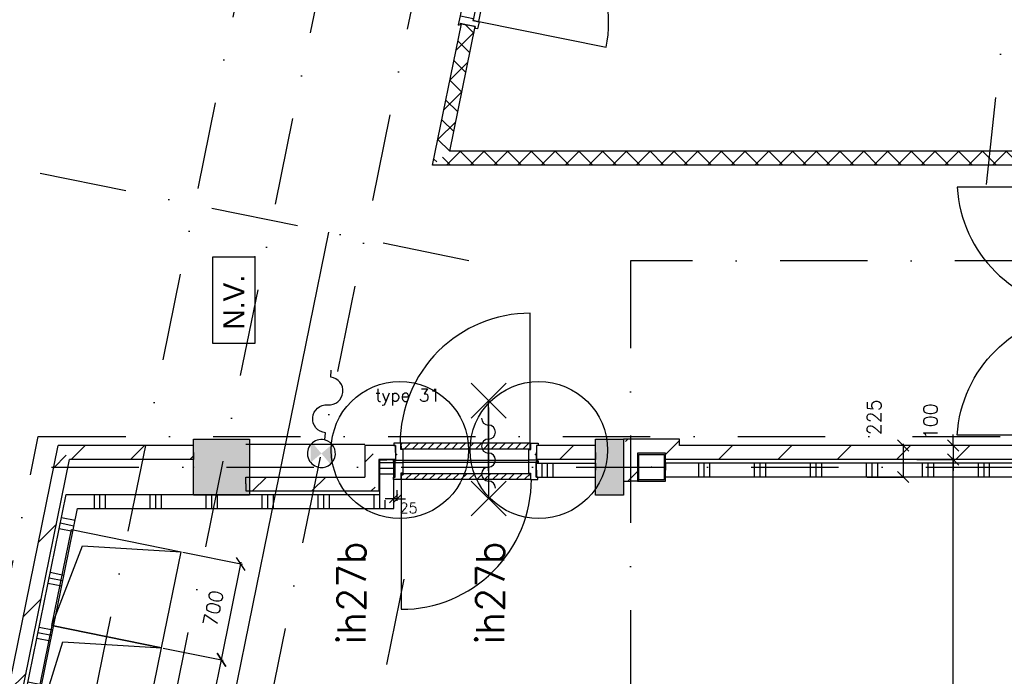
# Model space of a CAD drawing. Extents: x -33346 to 151546, y -8083 to 129543.
# Tile 22 of 68: x 25467 to 32505, y 36152 to 40847. Entities that reach past the tile are written whole.
import ezdxf
from ezdxf.enums import TextEntityAlignment as Align

# ---------------------------------------------------------------- set-up
doc = ezdxf.new("R2010")
doc.units = 0
doc.header["$LTSCALE"] = 50
doc.header["$MEASUREMENT"] = 0
doc.header["$PDSIZE"] = -1
for name, pattern in [('DASHDOT', [25, 12.5, -6.25, 0, -6.25]), ('DD1', [2.66667, 1.66667, -0.5, 0, -0.5]), ('XREF2$0$DASHDOT', [25, 12.5, -6.25, 0, -6.25])]:
    doc.linetypes.add(name, pattern=pattern)
doc.layers.get('0').update_dxf_attribs({"linetype": 'CONTINUOUS'})
doc.layers.get('DEFPOINTS').update_dxf_attribs({"linetype": 'CONTINUOUS'})
for name, color, linetype in [('00', 7, 'CONTINUOUS'), ('_BRANDCOMPART', 6, 'DASHDOT'), ('_DETAILNUMMERS', 4, 'CONTINUOUS'), ('_DETAILNUMMERSTEKST', 4, 'CONTINUOUS'), ('_INSTALLATIES', 4, 'CONTINUOUS'), ('A--01A1_ACEER', 1, 'CONTINUOUS'), ('A--A22--_F123-', 9, 'CONTINUOUS'), ('A--A28--_F-2--', 7, 'CONTINUOUS'), ('A--A28--_F12--', 7, 'CONTINUOUS'), ('A--A32--_F-2--', 9, 'CONTINUOUS'), ('A--A56--_F123-', 7, 'CONTINUOUS'), ('A--L$7A1-_STRAMIEN', 1, 'CONTINUOUS'), ('A--L21--', 3, 'CONTINUOUS'), ('A--L22--', 7, 'CONTINUOUS'), ('A--L22--_F-2--', 7, 'CONTINUOUS'), ('A--L22--_F-23-', 7, 'CONTINUOUS'), ('A--L28--', 7, 'CONTINUOUS'), ('A--L28--_F-2--', 7, 'CONTINUOUS'), ('A--L28--_F12--', 7, 'CONTINUOUS'), ('A--L32--', 7, 'CONTINUOUS'), ('A--L32--_F-23-', 2, 'CONTINUOUS'), ('A--L32--_F123-', 1, 'CONTINUOUS'), ('A--L32--_F123-DRAAIR', 7, 'CONTINUOUS'), ('A--L56--', 7, 'CONTINUOUS'), ('A--L56--_F123-', 7, 'CONTINUOUS'), ('A--L63--', 7, 'CONTINUOUS'), ('A--L63--_F123-', 7, 'CONTINUOUS'), ('A--L65--', 7, 'CONTINUOUS'), ('A--L65--_F-23-', 7, 'CONTINUOUS'), ('A--L65--_F123-', 7, 'CONTINUOUS'), ('A--M$1A-_F123-', 1, 'CONTINUOUS'), ('A--M1$A-_F123-', 1, 'CONTINUOUS'), ('A--T01A-70_TEKST', 5, 'CONTINUOUS'), ('A--T63--_F123-', 1, 'CONTINUOUS'), ('STRAMIEN', 1, 'DD1'), ('TEKST_KOZIJNMERK', 2, 'CONTINUOUS'), ('X--LR---_CP', 7, 'CONTINUOUS'), ('XREF2$0$A--L$7A-_STRAMIEN', 1, 'XREF2$0$DASHDOT'), ('XREF2$0$A--L$7AC3-_STRAMIE', 3, 'XREF2$0$DASHDOT'), ('XREF2$0$A--T$7A8-_STRAMIEN', 8, 'XREF2$0$DASHDOT')]:
    doc.layers.add(name, color=color, linetype=linetype)
doc.styles.add('ALFA-0_25', font='ROMANS')
doc.styles.add('B-01', font='SIMPLEX.SHX', dxfattribs={"width": 0.8, "height": 4.5})
doc.styles.add('HIEMSTRA', font='romans.shx')
doc.styles.get("Standard").update_dxf_attribs({"font": 'txt', "width": 0.9})
doc.dimstyles.get("Standard").update_dxf_attribs({"dimscale": 40, "dimtxt": 2.5, "dimasz": 2, "dimexe": 0.3, "dimexo": 0.3, "dimgap": 2, "dimtad": 1, "dimdec": 0, "dimzin": 0, "dimtxsty": 'HIEMSTRA', "dimblk1": 'OBLIQUE', "dimblk2": 'OBLIQUE', "dimsah": 1, "dimcen": -0.09, "dimdle": 0.3, "dimse1": 1, "dimclrd": 2, "dimclre": 2, "dimclrt": 3, "dimazin": 3, "dimtfac": 1, "dimtdec": 4, "dimtofl": 0, "dimtmove": 0, "dimatfit": 3, "dimtvp": 625, "dimtolj": 1, "dimtzin": 0})
doc.dimstyles.new('STANDARD$0', dxfattribs={"dimscale": 50, "dimtxt": 2.5, "dimasz": 2, "dimexe": 2, "dimexo": 0, "dimgap": 2, "dimtad": 1, "dimdec": 0, "dimzin": 0, "dimtxsty": 'ALFA-0_25', "dimblk1": 'OBLIQUE', "dimblk2": 'OBLIQUE', "dimsah": 1, "dimcen": -3, "dimdle": 2, "dimclrd": 1, "dimclre": 1, "dimclrt": 2, "dimazin": 3, "dimtfac": 0.666667, "dimtofl": 0, "dimtmove": 0, "dimatfit": 3, "dimtvp": 0.833333, "dimtolj": 1, "dimtzin": 0})
pattern_1 = [(270, (0, 0), (400, 2e-14), []), (270, (40, 2e-15), (400, 2e-14), []), (270, (80, 5e-15), (400, 2e-14), [])]

# ---------------------------------------------------------------- blocks, each defined once
blk = doc.blocks.new('DR_930TYPE4')
at = {"layer": 'A--L32--_F123-', "color": 1}
for p, q in [((67, 0), (1307, 0)), ((1038, -139), (1322, -139)), ((1057, -93.8), (1307, -93.8))]:
    blk.add_line(p, q, dxfattribs=at)
at = {"layer": 'A--L32--_F123-'}
for points in [[(0, -9), (0, 0), (67, 0), (67, -93.8), (52, -93.8), (52, -139), (0, -139), (0, -121), (12, -121), (12, -9), (0, -9)], [(969, 0), (1055, 0), (1057, 0), (1057, -93.8), (1057, -93.8), (1040, -93.8), (1040, -137), (1038, -139), (986, -139), (984, -137), (984, -93.8), (969, -93.8), (967, -93.8), (967, 0)], [(1374, -9), (1374, 0), (1307, 0), (1307, -93.8), (1322, -93.8), (1322, -139), (1374, -139), (1374, -121), (1362, -121), (1362, -9), (1374, -9)], [(54, -95.6), (54, -135.6), (980.1, -135.6), (977.1, -95.6), (54, -95.6)]]:
    blk.add_lwpolyline(points, close=True, dxfattribs=at)
blk.add_point((1374, 0), dxfattribs=at)
blk.add_point((1374, 0), dxfattribs=at)
at = {"layer": 'A--L32--_F123-DRAAIR', "color": 1}
blk.add_lwpolyline([(54, -135.6), (54, -1065.6, 0.414214), (973, -135.8)], format="xyb", dxfattribs=at)
at = {"layer": 'X--LR---_CP', "color": 1, "linetype": 'CONTINUOUS'}
blk.add_point((0, 0), dxfattribs=at)
at = {"layer": 'X--LR---_CP', "color": 1}
blk.add_point((982, 0), dxfattribs=at)
blk = doc.blocks.new('Q0340081')
at = {"layer": 'A--A32--_F-2--'}
h = blk.add_hatch(dxfattribs=at)
h.set_pattern_fill('ALFALINE', color=9, scale=40, style=0, pattern_type=2)
h.set_pattern_definition([(45, (0, 0), (-28.2843, 28.2843), [])])
h.paths.add_polyline_path([(2, -1.6), (2, -41.6), (928.1, -41.6), (925.1, -1.6)])
at = {"layer": 'A--L32--_F-23-', "color": 2, "linetype": 'CONTINUOUS'}
blk.add_lwpolyline([(2, -1.6), (2, -41.6), (928.1, -41.6), (925.1, -1.6), (2, -1.6)], close=True, dxfattribs=at)
at = {"layer": 'A--L32--_F123-', "color": 1}
blk.add_lwpolyline([(2, -41.6), (2, -971.6, 0.414214), (932, -41.6)], format="xyb", dxfattribs=at)
blk = doc.blocks.new('DR_930')
at = {"layer": 'A--L32--_F-23-'}
for points in [[(0, -9), (0, 0), (67, 0), (67, -93.75), (52, -93.75), (52, -139), (0, -139), (0, -121), (12, -121), (12, -9), (0, -9)], [(1032, -9), (1032, 0), (965, 0), (965, -93.75), (980, -93.75), (980, -139), (1032, -139), (1032, -121), (1020, -121), (1020, -9), (1032, -9)]]:
    blk.add_lwpolyline(points, close=True, dxfattribs=at)
at = {"layer": 'A--L32--_F123-', "color": 1}
blk.add_line((67, 0), (965, 0), dxfattribs=at)
at = {"layer": 'X--LR---_CP', "linetype": 'CONTINUOUS'}
blk.add_point((0, 0), dxfattribs=at)
blk.add_point((0, 0), dxfattribs=at)
at = {"layer": 'X--LR---_CP', "color": 1, "linetype": 'CONTINUOUS'}
blk.add_point((1032, 0), dxfattribs=at)
blk.add_point((1032, 0), dxfattribs=at)
blk.add_point((1032, 0), dxfattribs=at)
at = {"layer": 'A--L32--', "linetype": 'CONTINUOUS'}
blk.add_blockref('Q0340081', (54, -95.57), dxfattribs=at)
blk = doc.blocks.new('*U886')
at = {"layer": 'A--A22--_F123-', "linetype": 'CONTINUOUS'}
h = blk.add_hatch(dxfattribs=at)
h.set_pattern_fill('ALFAKRS', color=256, scale=120, style=0)
h.set_pattern_definition([(45, (-33157.31, -39856.32), (-84.8528, 84.8528), []), (135, (-33157.31, -39856.32), (-84.8528, -84.8528), [])])
h.paths.add_polyline_path([(0, 0), (40.7, -50), (-4738.7, -50), (-4677.5, 0), (-4616.3, 50), (-40.7, 50)])
at = {"layer": 'A--L22--_F-2--', "color": 2, "linetype": 'CONTINUOUS'}
for points in [[(-40.7, 50), (-40.7, 50), (-4616.3, 50), (-4616.3, 50)], [(40.7, -50), (40.7, -50), (-4738.7, -50), (-4738.7, -50)]]:
    blk.add_lwpolyline(points, dxfattribs=at)
blk = doc.blocks.new('*U881')
at = {"layer": 'A--A22--_F123-', "linetype": 'CONTINUOUS'}
h = blk.add_hatch(dxfattribs=at)
h.set_pattern_fill('ALFALINE', color=256, scale=300, style=0)
h.set_pattern_definition([(45, (-29582.88, -37751.86), (-212.132, 212.132), [])])
h.paths.add_polyline_path([(0, 0), (0, -50), (-422.7, -50), (-422.7, 0), (-422.7, 50), (0, 50)])
at = {"layer": 'A--L22--_F-2--', "color": 3, "linetype": 'CONTINUOUS'}
for points in [[(0, 0), (0, 50), (-422.7, 50), (-422.7, 0)], [(0, 0), (0, -50), (-422.7, -50), (-422.7, 0)]]:
    blk.add_lwpolyline(points, dxfattribs=at)
blk = doc.blocks.new('*U880')
at = {"layer": 'A--A22--_F123-', "linetype": 'CONTINUOUS'}
h = blk.add_hatch(dxfattribs=at)
h.set_pattern_fill('ALFALINE', color=256, scale=300, style=0)
h.set_pattern_definition([(45, (-33112.86, -37751.86), (-212.132, 212.132), [])])
h.paths.add_polyline_path([(0, 0), (0, -50), (-3030, -50), (-2980, 0), (-2930, 50), (-50, 50)])
at = {"layer": 'A--L22--_F-2--', "color": 3, "linetype": 'CONTINUOUS'}
for points in [[(-50, 50), (-50, 50), (-2930, 50), (-2930, 50)], [(0, -50), (0, -50), (-3030, -50), (-3030, -50)]]:
    blk.add_lwpolyline(points, dxfattribs=at)
blk = doc.blocks.new('*U858')
at = {"layer": 'A--A22--_F123-', "linetype": 'CONTINUOUS'}
h = blk.add_hatch(dxfattribs=at)
h.set_pattern_fill('ALFALINE', color=256, scale=300, style=0)
h.set_pattern_definition([(45, (-24334.9, -30644.65), (-212.132, 212.132), [])])
h.paths.add_polyline_path([(0, 0), (-49, 10), (1406.9, 7157.2), (1447.8, 7107.2), (1488.6, 7057.2), (49, -10)])
at = {"layer": 'A--L22--_F-2--', "color": 3, "linetype": 'CONTINUOUS'}
for points in [[(0, 0), (-49, 10), (1406.9, 7157.2), (1406.9, 7157.2)], [(0, 0), (49, -10), (1488.6, 7057.2), (1488.6, 7057.2)]]:
    blk.add_lwpolyline(points, dxfattribs=at)
blk = doc.blocks.new('Q060058-')
at = {"layer": 'A--L63--_F123-', "color": 1, "linetype": 'CONTINUOUS'}
blk.add_lwpolyline([(0, 0), (0, 300), (620, 300), (620, 0)], close=True, dxfattribs=at)
at = {"layer": 'X--LR---_CP'}
blk.add_point((620, 0), dxfattribs=at)
blk.add_point((620, 0), dxfattribs=at)
blk.add_point((620, 0), dxfattribs=at)
at = {"layer": 'A--T63--_F123-'}
blk.add_text('N.V.', height=150, dxfattribs=at).set_placement((100, 75))
blk = doc.blocks.new('_OBLIQUE')
at = {"color": 0, "linetype": 'BYBLOCK'}
blk.add_line((-0.5, -0.5), (0.5, 0.5), dxfattribs=at)
blk = doc.blocks.new('*D55')
at = {"color": 2, "linetype": 'BYBLOCK'}
for p, q in [((26632.6, 37039.7), (27059.8, 36952.7)), ((26906, 36257.4), (27050.5, 36966.8))]:
    blk.add_line(p, q, dxfattribs=at)
at = {"layer": 'DEFPOINTS', "color": 0, "linetype": 'BYBLOCK'}
for p in [(26620.9, 37042.1, -0.2), (27048.1, 36955.1), (26481.2, 36356.2, -0.2)]:
    blk.add_point(p, dxfattribs=at)
at = {"color": 2, "linetype": 'BYBLOCK', "xscale": 80, "yscale": 80, "zscale": 80}
for p, rotation in [((27048.1, 36955.1), 78.48629022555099), ((26908.3, 36269.2), 258.486290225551)]:
    blk.add_blockref('_OBLIQUE', p, dxfattribs=dict(at, rotation=rotation))
at = {"color": 3, "linetype": 'BYBLOCK', "insert": (26850.8, 36638.1), "char_height": 100, "attachment_point": 5, "rotation": 78.48629, "style": 'HIEMSTRA'}
blk.add_mtext('\\A1;700', dxfattribs=at)
blk = doc.blocks.new('*D56')
at = {"color": 2, "linetype": 'BYBLOCK'}
for p, q in [((26492.9, 36353.8), (26920.1, 36266.8)), ((26686.4, 35179.5), (26910.7, 36280.9))]:
    blk.add_line(p, q, dxfattribs=at)
at = {"layer": 'DEFPOINTS', "color": 0, "linetype": 'BYBLOCK'}
for p in [(26481.2, 36356.2, -0.2), (26908.3, 36269.2), (26261.6, 35278.3)]:
    blk.add_point(p, dxfattribs=at)
at = {"color": 2, "linetype": 'BYBLOCK', "xscale": 80, "yscale": 80, "zscale": 80}
for p, rotation in [((26908.3, 36269.2), 78.4862902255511), ((26688.8, 35191.3), 258.486290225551)]:
    blk.add_blockref('_OBLIQUE', p, dxfattribs=dict(at, rotation=rotation))
at = {"color": 3, "linetype": 'BYBLOCK', "insert": (26671.2, 35756.2), "char_height": 100, "attachment_point": 5, "rotation": 78.48629, "style": 'HIEMSTRA'}
blk.add_mtext('\\A1;1100', dxfattribs=at)
blk = doc.blocks.new('*U823')
at = {"layer": 'A--A22--_F123-', "linetype": 'CONTINUOUS'}
h = blk.add_hatch(dxfattribs=at)
h.set_pattern_fill('ALFAKRS', color=256, scale=120, style=0)
h.set_pattern_definition([(45, (-28479.84, -39856.32), (-84.8528, 84.8528), []), (135, (-28479.84, -39856.32), (-84.8528, -84.8528), [])])
h.paths.add_polyline_path([(0, 0), (-61.2, -50), (144.7, 961), (193.7, 951), (242.7, 941), (61.2, 50)])
at = {"layer": 'A--L22--_F-2--', "color": 2, "linetype": 'CONTINUOUS'}
for points in [[(-61.2, -50), (-61.2, -50), (144.7, 961), (193.7, 951)], [(61.2, 50), (61.2, 50), (242.7, 941), (193.7, 951)]]:
    blk.add_lwpolyline(points, dxfattribs=at)
blk = doc.blocks.new('S060204-')
at = {"layer": 'A--L65--_F-23-', "color": 255}
blk.add_circle((0, 0), 0.0123, dxfattribs=at)
at = {"layer": 'A--L65--_F123-', "color": 1, "linetype": 'CONTINUOUS'}
for points in [[(-1.25, 6.25), (1.25, 3.75)], [(1.25, 6.25), (-1.25, 3.75)], [(0, 0), (0, 5)]]:
    blk.add_lwpolyline(points, dxfattribs=at)
blk = doc.blocks.new('S060205A')
at = {"layer": 'A--L65--_F-23-', "color": 255}
blk.add_circle((0, -0.0123), 0.0123, dxfattribs=at)
at = {"layer": 'A--L65--_F123-', "color": 1, "linetype": 'CONTINUOUS'}
for points in [[(-0.5, 5.7377, 0.41), (0, 5.2377)], [(0, 4.2377, 1), (0, 5.2377)], [(0, 4.2377, 1), (0, 3.2377)], [(0, 2.2377, 1), (0, 3.2377)], [(0, 2.2377, 1), (0, 1.2377)], [(0.5, 0.7377, 0.41), (0, 1.2377)]]:
    blk.add_lwpolyline(points, format="xyb", dxfattribs=at)
blk.add_lwpolyline([(0, -0.0123), (0, 6.2377)], dxfattribs=at)
at = {"layer": 'A--L65--', "xscale": -1}
blk.add_blockref('S060204-', (0, 1.4877), dxfattribs=at)
blk.add_blockref('S060204-', (0, 1.4877), dxfattribs=at)
at = {"layer": 'A--L65--', "rotation": 180}
blk.add_blockref('S060204-', (0, 4.4877), dxfattribs=at)
blk.add_blockref('S060204-', (0, 4.4877), dxfattribs=at)
blk = doc.blocks.new('S050122-')
at = {"layer": 'A--A56--_F123-', "color": 2}
for points in [[(0.59, 1.09), (3.18, 1.29), (2, -0.33), (3.41, 1.09)], [(1.09, -2.11), (0.59, -1.74), (3.41, -1.74), (2, -0.33)]]:
    blk.add_solid(points, dxfattribs=at)
at = {"layer": 'A--L56--_F123-', "color": 1, "linetype": 'CONTINUOUS'}
blk.add_lwpolyline([(0, -0.33, 1), (4, -0.33, 1)], format="xyb", close=True, dxfattribs=at)
blk.add_lwpolyline([(4, -0.66), (5, -0.66, -1), (9, -0.66, 0.98), (13, -0.74), (14, -0.74)], format="xyb", dxfattribs=at)
blk = doc.blocks.new('Q020593-')
at = {"layer": 'A--A28--_F-2--', "color": 3, "linetype": 'CONTINUOUS'}
for points in [[(-90, 90.1), (-100, -99.9), (-100, 100.1)], [(-90, 90.1), (-100, 100.1), (100, 100.1)], [(-90, 90.1), (-90, -89.9), (-100, -99.9)], [(100, 100.1), (90, 90.1), (-90, 90.1)], [(100, 100.1), (100, -99.9), (90, 90.1)], [(100, -99.9), (90, -89.9), (90, 90.1)], [(100, -99.9), (-100, -99.9), (-90, -89.9)], [(100, -99.9), (-90, -89.9), (90, -89.9)]]:
    blk.add_solid(points, dxfattribs=at)
at = {"layer": 'A--L28--_F-2--', "color": 3, "linetype": 'CONTINUOUS'}
blk.add_lwpolyline([(-100, -99.9), (-90, -89.9), (-90, 90.1), (90, 90.1), (90, -89.9), (-90, -89.9), (-100, -99.9), (100, -99.9), (100, 100.1), (-100, 100.1)], close=True, dxfattribs=at)
at = {"layer": 'X--LR---_CP', "color": 4, "linetype": 'CONTINUOUS'}
for p in [(-100, 0.1), (0, 0), (100, 0.1)]:
    blk.add_point(p, dxfattribs=at)
blk = doc.blocks.new('*D90')
at = {"color": 2, "linetype": 'BYBLOCK'}
for p, q in [((32139.1, 37801.9), (32139.1, 37881.9)), ((32139.1, 37801.9), (32139.1, 37701.9)), ((31880.6, 37701.9), (32151.1, 37701.9)), ((32139.1, 37701.9), (32139.1, 37621.9))]:
    blk.add_line(p, q, dxfattribs=at)
at = {"layer": 'DEFPOINTS', "color": 0, "linetype": 'BYBLOCK'}
for p in [(31868.6, 37801.9), (31868.6, 37701.9), (32139.1, 37701.9)]:
    blk.add_point(p, dxfattribs=at)
at = {"color": 2, "linetype": 'BYBLOCK', "xscale": 80, "yscale": 80, "zscale": 80}
for p, rotation in [((32139.1, 37801.9), 270), ((32139.1, 37701.9), 90)]:
    blk.add_blockref('_OBLIQUE', p, dxfattribs=dict(at, rotation=rotation))
at = {"color": 3, "linetype": 'BYBLOCK', "insert": (31976.6, 37974.9), "char_height": 100, "attachment_point": 5, "rotation": 90, "style": 'HIEMSTRA'}
blk.add_mtext('\\A1;100', dxfattribs=at)
blk = doc.blocks.new('*D107')
at = {"color": 2, "linetype": 'BYBLOCK'}
for p, q in [((32210.8, 37701.9), (32127.1, 37701.9)), ((32139.1, 32434.9), (32139.1, 37713.9))]:
    blk.add_line(p, q, dxfattribs=at)
at = {"layer": 'DEFPOINTS', "color": 0, "linetype": 'BYBLOCK'}
for p in [(32139.1, 37701.9), (32222.8, 37701.9), (32222.8, 32446.9)]:
    blk.add_point(p, dxfattribs=at)
at = {"color": 2, "linetype": 'BYBLOCK', "xscale": 80, "yscale": 80, "zscale": 80}
for p, rotation in [((32139.1, 37701.9), 90), ((32139.1, 32446.9), 270)]:
    blk.add_blockref('_OBLIQUE', p, dxfattribs=dict(at, rotation=rotation))
at = {"color": 3, "linetype": 'BYBLOCK', "insert": (32009.1, 35074.4), "char_height": 100, "attachment_point": 5, "rotation": 90, "style": 'HIEMSTRA'}
blk.add_mtext('\\A1;5255', dxfattribs=at)
blk = doc.blocks.new('*U809')
at = {"layer": 'A--A22--_F123-', "linetype": 'CONTINUOUS'}
h = blk.add_hatch(dxfattribs=at)
h.set_pattern_fill('ALFALINE', color=256, scale=300, style=0)
h.set_pattern_definition([(45, (-27984.17, -37751.86), (-212.132, 212.132), [])])
h.paths.add_polyline_path([(0, 0), (-50, 50), (-50, -175), (0, -225), (50, -275), (50, -50)])
at = {"layer": 'A--L22--_F-2--', "color": 3, "linetype": 'CONTINUOUS'}
for points in [[(-50, 50), (-50, 50), (-50, -175), (-50, -175)], [(50, -50), (50, -50), (50, -275), (50, -275)]]:
    blk.add_lwpolyline(points, dxfattribs=at)
blk = doc.blocks.new('*U808')
at = {"layer": 'A--A22--_F123-', "linetype": 'CONTINUOUS'}
h = blk.add_hatch(dxfattribs=at)
h.set_pattern_fill('ALFALINE', color=256, scale=300, style=0)
h.set_pattern_definition([(45, (-27084.17, -37526.86), (-212.132, 212.132), [])])
h.paths.add_polyline_path([(0, 0), (0, 50), (850, 50), (900, 0), (950, -50), (0, -50)])
at = {"layer": 'A--L22--_F-2--', "color": 3, "linetype": 'CONTINUOUS'}
for points in [[(0, 0), (0, 50), (850, 50), (850, 50)], [(0, 0), (0, -50), (950, -50), (950, -50)]]:
    blk.add_lwpolyline(points, dxfattribs=at)
blk = doc.blocks.new('*U807')
at = {"layer": 'A--A22--_F123-', "linetype": 'CONTINUOUS'}
h = blk.add_hatch(dxfattribs=at)
h.set_pattern_fill('ALFALINE', color=256, scale=300, style=0)
h.set_pattern_definition([(45, (-26709.7, -37751.86), (-212.132, 212.132), [])])
h.paths.add_polyline_path([(0, 0), (0, -50), (-886.2, -50), (-927, 0), (-967.9, 50), (0, 50)])
at = {"layer": 'A--L22--_F-2--', "color": 3, "linetype": 'CONTINUOUS'}
for points in [[(0, 0), (0, 50), (-967.9, 50), (-967.9, 50)], [(0, 0), (0, -50), (-886.2, -50), (-886.2, -50)]]:
    blk.add_lwpolyline(points, dxfattribs=at)
blk = doc.blocks.new('*U803')
at = {"layer": 'A--A22--_F123-', "linetype": 'CONTINUOUS'}
h = blk.add_hatch(dxfattribs=at)
h.set_pattern_fill('ALFAPLST', color=256, scale=400, angle=90, style=0)
h.set_pattern_definition([(90, (0, 0), (-400, 2e-14), []), (90, (-40, 2e-15), (-400, 2e-14), []), (90, (-80, 5e-15), (-400, 2e-14), [])])
h.paths.add_polyline_path([(0, 0), (0, -50), (-5124.2, -50), (-5124.2, 0), (-5124.2, 50), (0, 50)])
at = {"layer": 'A--L22--_F-23-', "color": 3, "linetype": 'CONTINUOUS'}
for points in [[(0, 0), (0, 50), (-5124.2, 50), (-5124.2, 0)], [(0, 0), (0, -50), (-5124.2, -50), (-5124.2, 0)]]:
    blk.add_lwpolyline(points, dxfattribs=at)
blk = doc.blocks.new('*U802')
at = {"layer": 'A--A22--_F123-', "linetype": 'CONTINUOUS'}
h = blk.add_hatch(dxfattribs=at)
h.set_pattern_fill('ALFAPLST', color=256, scale=400, angle=-90, style=0)
h.set_pattern_definition(pattern_1)
h.paths.add_polyline_path([(0, 0), (0, 50), (422.7, 50), (422.7, 0), (422.7, -50), (0, -50)])
at = {"layer": 'A--L22--_F-23-', "color": 3, "linetype": 'CONTINUOUS'}
for points in [[(0, 0), (0, 50), (422.7, 50), (422.7, 0)], [(0, 0), (0, -50), (422.7, -50), (422.7, 0)]]:
    blk.add_lwpolyline(points, dxfattribs=at)
blk = doc.blocks.new('*U799')
at = {"layer": 'A--A22--_F123-', "linetype": 'CONTINUOUS'}
h = blk.add_hatch(dxfattribs=at)
h.set_pattern_fill('ALFAPLST', color=256, scale=400, angle=-90, style=0)
h.set_pattern_definition(pattern_1)
h.paths.add_polyline_path([(0, 0), (-40.8, 50), (2201.3, 50), (2251.3, 0), (2301.3, -50), (40.8, -50)])
at = {"layer": 'A--L22--_F-23-', "color": 3, "linetype": 'CONTINUOUS'}
for points in [[(-40.8, 50), (-40.8, 50), (2201.3, 50), (2201.3, 50)], [(40.8, -50), (40.8, -50), (2301.3, -50), (2301.3, -50)]]:
    blk.add_lwpolyline(points, dxfattribs=at)
blk = doc.blocks.new('*U798')
at = {"layer": 'A--A22--_F123-', "linetype": 'CONTINUOUS'}
h = blk.add_hatch(dxfattribs=at)
h.set_pattern_fill('ALFAPLST', color=256, scale=400, style=0)
h.set_pattern_definition([(0, (0, 0), (0, 400), []), (0, (0, 40), (0, 400), []), (0, (0, 80), (0, 400), [])])
h.paths.add_polyline_path([(0, 0), (50, -50), (50, 298), (0, 298), (-50, 298), (-50, 50)])
at = {"layer": 'A--L22--_F-23-', "color": 3, "linetype": 'CONTINUOUS'}
for points in [[(-50, 50), (-50, 50), (-50, 298), (0, 298)], [(50, -50), (50, -50), (50, 298), (0, 298)]]:
    blk.add_lwpolyline(points, dxfattribs=at)
blk = doc.blocks.new('*U797')
at = {"layer": 'A--A22--_F123-', "linetype": 'CONTINUOUS'}
h = blk.add_hatch(dxfattribs=at)
h.set_pattern_fill('ALFALINE', color=256, scale=300, style=0)
h.set_pattern_definition([(45, (-28152.2, -37751.86), (-212.132, 212.132), [])])
h.paths.add_polyline_path([(0, 0), (0, -50), (-118, -50), (-168, 0), (-218, 50), (0, 50)])
at = {"layer": 'A--L22--_F-2--', "color": 3, "linetype": 'CONTINUOUS'}
for points in [[(0, 0), (0, 50), (-218, 50), (-218, 50)], [(0, 0), (0, -50), (-118, -50), (-118, -50)]]:
    blk.add_lwpolyline(points, dxfattribs=at)
blk = doc.blocks.new('*U796')
at = {"layer": 'A--A22--_F123-', "linetype": 'CONTINUOUS'}
h = blk.add_hatch(dxfattribs=at)
h.set_pattern_fill('ALFAPLST', color=256, scale=400, angle=-11.51369, style=0)
h.set_pattern_definition([(348.486, (0, 0), (79.84, 391.95), []), (348.486, (8, 39.2), (79.84, 391.95), []), (348.486, (15.97, 78.4), (79.84, 391.95), [])])
h.paths.add_polyline_path([(0, 0), (-49, 10), (1340.7, 6832.2), (1381.5, 6782.2), (1422.4, 6732.2), (49, -10)])
at = {"layer": 'A--L22--_F-23-', "color": 3, "linetype": 'CONTINUOUS'}
for points in [[(0, 0), (-49, 10), (1340.7, 6832.2), (1340.7, 6832.2)], [(0, 0), (49, -10), (1422.4, 6732.2), (1422.4, 6732.2)]]:
    blk.add_lwpolyline(points, dxfattribs=at)
blk = doc.blocks.new('*D123')
at = {"color": 2, "linetype": 'BYBLOCK'}
for p, q in [((31782.6, 37813.9), (31782.6, 37576.9)), ((31524, 37576.9), (31794.6, 37576.9))]:
    blk.add_line(p, q, dxfattribs=at)
at = {"layer": 'DEFPOINTS', "color": 0, "linetype": 'BYBLOCK'}
for p in [(31512, 37801.9), (31512, 37576.9), (31782.6, 37576.9)]:
    blk.add_point(p, dxfattribs=at)
at = {"color": 2, "linetype": 'BYBLOCK', "xscale": 80, "yscale": 80, "zscale": 80}
for p, rotation in [((31782.6, 37801.9), 90), ((31782.6, 37576.9), 270)]:
    blk.add_blockref('_OBLIQUE', p, dxfattribs=dict(at, rotation=rotation))
at = {"color": 3, "linetype": 'BYBLOCK', "insert": (31575, 38004), "char_height": 100, "attachment_point": 5, "rotation": 90, "style": 'HIEMSTRA'}
blk.add_mtext('\\A1;225', dxfattribs=at)
blk = doc.blocks.new('XREF2')
at = {"layer": 'XREF2$0$A--L$7A-_STRAMIEN'}
for p, q in [((-35527.847, 66718.097), (-57057.909, -38976.081)), ((-47754.974, 12905.719), (-58003.336, -37404.971)), ((-47201.343, 12792.944), (-57719.326, -38841.349)), ((-46940.956, 6876.922), (-62252.793, 9995.966))]:
    blk.add_line(p, q, dxfattribs=at)
at = {"layer": 'XREF2$0$A--L$7AC3-_STRAMIE'}
blk.add_line((-66174.285, 5400), (-500, 5400), dxfattribs=at)
at = {"layer": 'XREF2$0$A--T$7A8-_STRAMIEN', "color": 8}
blk.add_line((-47404.652, 4600.571), (-56073.829, -37957.669), dxfattribs=at)
blk = doc.blocks.new('Q020439-')
at = {"layer": 'A--A28--_F12--', "color": 8}
for points in [[(-200, -200), (-200, 200), (200, 200)], [(-200, -200), (200, 200), (200, -200)]]:
    blk.add_solid(points, dxfattribs=at)
at = {"layer": 'A--L28--_F12--', "color": 3, "linetype": 'CONTINUOUS'}
blk.add_lwpolyline([(-200, -200), (-200, 200), (200, 200), (200, -200)], close=True, dxfattribs=at)
at = {"layer": 'X--LR---_CP'}
for p in [(-200, 0), (-200, 0), (200, 0)]:
    blk.add_point(p, dxfattribs=at)
blk = doc.blocks.new('Q020426-')
at = {"layer": 'A--A28--_F12--', "color": 8}
for points in [[(-100, -200), (-100, 200), (100, 200)], [(-100, -200), (100, 200), (100, -200)]]:
    blk.add_solid(points, dxfattribs=at)
at = {"layer": 'A--L28--_F12--', "color": 3, "linetype": 'CONTINUOUS'}
blk.add_lwpolyline([(-100, -200), (-100, 200), (100, 200), (100, -200)], close=True, dxfattribs=at)
at = {"layer": 'X--LR---_CP'}
for p in [(-100, 0), (-100, 0), (100, 0)]:
    blk.add_point(p, dxfattribs=at)
blk = doc.blocks.new('TYPE_5D')
at = {"layer": 'A--L32--_F-23-'}
for points in [[(-1861, 51.5), (-1861, 69.5), (-1794, 69.5), (-1794, -24.3), (-1819, -24.3), (-1819, -69.5), (-1861, -69.5), (-1861, -51.5), (-1849, -51.5), (-1849, 51.5), (-1861, 51.5)], [(0, 51.5), (0, 69.5), (-67, 69.5), (-67, -24.3), (-42, -24.3), (-42, -69.5), (0, -69.5), (0, -51.5), (-12, -51.5), (-12, 51.5), (0, 51.5)], [(-1817, -26.1), (-1817, -66.1), (-937, -66.1), (-940, -26.1), (-1817, -26.1)], [(-44, -26.1), (-44, -66.1), (-924, -66.1), (-921, -26.1), (-44, -26.1)]]:
    blk.add_lwpolyline(points, close=True, dxfattribs=at)
at = {"layer": 'A--L32--_F123-', "color": 1}
blk.add_line((-1794, 69.5), (-67, 69.5), dxfattribs=at)
at = {"layer": 'A--L32--_F123-DRAAIR', "color": 1}
for points in [[(-1817, -66.1), (-1817, -946.1, 0.381848), (-944.1, -66.3)], [(-44, -66.1), (-44, -946.1, -0.381848), (-916.9, -66.3)]]:
    blk.add_lwpolyline(points, format="xyb", dxfattribs=at)
blk = doc.blocks.new('A$C786D09E9')
at = {"layer": 'A--L32--_F123-', "color": 1, "rotation": 90}
blk.add_blockref('TYPE_5D', (69.5, 1861), dxfattribs=at)
blk = doc.blocks.new('*D448')
at = {"color": 1, "linetype": 'BYBLOCK'}
for p, q in [((28140.2, 37406), (28140.2, 37481.9)), ((28165.2, 37406), (28165.2, 37481.9)), ((28140.2, 37421.9), (28080.2, 37421.9)), ((28165.2, 37421.9), (28140.2, 37421.9)), ((28165.2, 37421.9), (28225.2, 37421.9))]:
    blk.add_line(p, q, dxfattribs=at)
at = {"layer": 'DEFPOINTS', "color": 0, "linetype": 'BYBLOCK'}
for p in [(28140.2, 37421.9), (28140.2, 37406), (28165.2, 37406)]:
    blk.add_point(p, dxfattribs=at)
at = {"color": 1, "linetype": 'BYBLOCK', "xscale": 60, "yscale": 60, "zscale": 60}
blk.add_blockref('_OBLIQUE', (28140.2, 37421.9), dxfattribs=at)
at = {"color": 1, "linetype": 'BYBLOCK', "xscale": 60, "yscale": 60, "zscale": 60, "rotation": 180}
blk.add_blockref('_OBLIQUE', (28165.2, 37421.9), dxfattribs=at)
at = {"color": 2, "linetype": 'BYBLOCK', "insert": (28246.3, 37354.9), "char_height": 75, "attachment_point": 5, "style": 'ALFA-0_25'}
blk.add_mtext('\\A1;25', dxfattribs=at)
blk = doc.blocks.new('*U544')
at = {"layer": 'A--A22--_F123-', "linetype": 'CONTINUOUS'}
h = blk.add_hatch(dxfattribs=at)
h.set_pattern_fill('ALFALINE', color=256, scale=300, style=0)
h.set_pattern_definition([(45, (-30132.88, -37751.86), (-212.132, 212.132), [])])
h.paths.add_polyline_path([(0, 0), (-50, -50), (-50, -5), (0, 45), (50, 95), (50, 50)])
at = {"layer": 'A--L22--_F-2--', "color": 3, "linetype": 'CONTINUOUS'}
for points in [[(50, 50), (50, 50), (50, 95), (50, 95)], [(-50, -50), (-50, -50), (-50, -5), (-50, -5)]]:
    blk.add_lwpolyline(points, dxfattribs=at)
blk = doc.blocks.new('*U543')
at = {"layer": 'A--A22--_F123-', "linetype": 'CONTINUOUS'}
h = blk.add_hatch(dxfattribs=at)
h.set_pattern_fill('ALFALINE', color=256, scale=300, style=0)
h.set_pattern_definition([(45, (-30132.88, -37796.86), (-212.132, 212.132), [])])
h.paths.add_polyline_path([(0, 0), (50, 50), (-350, 50), (-300, 0), (-250, -50), (-50, -50)])
at = {"layer": 'A--L22--_F-2--', "color": 3, "linetype": 'CONTINUOUS'}
for points in [[(50, 50), (50, 50), (-350, 50), (-350, 50)], [(-50, -50), (-50, -50), (-250, -50), (-250, -50)]]:
    blk.add_lwpolyline(points, dxfattribs=at)
blk = doc.blocks.new('*U542')
at = {"layer": 'A--A22--_F123-', "linetype": 'CONTINUOUS'}
h = blk.add_hatch(dxfattribs=at)
h.set_pattern_fill('ALFALINE', color=256, scale=300, style=0)
h.set_pattern_definition([(45, (-29832.88, -37796.86), (-212.132, 212.132), [])])
h.paths.add_polyline_path([(0, 0), (-50, 50), (-50, -249.9), (0, -249.9), (50, -249.9), (50, -50)])
at = {"layer": 'A--L22--_F-2--', "color": 3, "linetype": 'CONTINUOUS'}
for points in [[(-50, 50), (-50, 50), (-50, -249.9), (0, -249.9)], [(50, -50), (50, -50), (50, -249.9), (0, -249.9)]]:
    blk.add_lwpolyline(points, dxfattribs=at)
blk = doc.blocks.new('DETAILNR')
at = {"layer": '_DETAILNUMMERS'}
blk.add_circle((32.9, -23.2), 490.7, dxfattribs=at)
at = {"layer": 'X--LR---_CP'}
blk.add_point((0, 0), dxfattribs=at)
at = {"layer": '_DETAILNUMMERSTEKST', "style": 'ALFA-0_25'}
blk.add_attdef('DETAILNR', text='', height=200, rotation=90, dxfattribs=at).set_placement((-618.4, 223.8), align=Align.RIGHT)

msp = doc.modelspace()

# ---------------------------------------------------------------- linework, layer by layer
at = {"layer": '_BRANDCOMPART'}
for points in [[(33281, 37865.5), (33281, 39668.6), (32377.7, 39668.6), (32947.8, 45038.2), (32101.3, 49936.6), (31055, 49935.1), (34088, 64824.4)], [(23691, 20792), (23941.9, 22067), (23942, 22067.3), (24521.2, 25043.9), (23048.6, 25343.6), (25599.2, 37865.5), (25599.2, 37865.5), (39355.5, 37865.5), (39355.5, 37865.5), (39355.5, 28729.3)]]:
    msp.add_lwpolyline(points, dxfattribs=at)
at = {"layer": '_INSTALLATIES', "linetype": 'CONTINUOUS'}
for p, q in [((25697.3, 36515.9, -0.2), (25837, 37201.8, -0.2)), ((25837, 37201.8, -0.2), (26620.9, 37042.1, -0.2)), ((26481.2, 36356.2, -0.2), (26620.9, 37042.1, -0.2)), ((25697.3, 36515.9, -0.2), (26481.2, 36356.2, -0.2))]:
    msp.add_line(p, q, dxfattribs=at)
at = {"layer": '_INSTALLATIES', "linetype": 'CONTINUOUS', "elevation": -0.2}
for points in [[(25697.3, 36515.9), (25915, 37083.8), (26620.9, 37042.1)], [(25477.7, 35438), (25775.3, 36397.9), (26481.2, 36356.2)]]:
    msp.add_lwpolyline(points, dxfattribs=at)
msp.add_lwpolyline([(26261.6, 35278.3), (26481.2, 36356.2), (25697.3, 36515.9), (25477.7, 35438)], close=True, dxfattribs=at)
at = {"layer": 'A--L$7A1-_STRAMIEN', "color": 2}
msp.add_line((24844, 25421.5), (27675.9, 39327.6), dxfattribs=at)
at = {"layer": 'A--L56--', "linetype": 'CONTINUOUS'}
msp.add_line((27084.2, 37811.9), (27934.2, 37811.9), dxfattribs=at)
at = {"layer": 'STRAMIEN', "color": 4, "linetype": 'DASHDOT'}
msp.add_lwpolyline([(36527, 45496.9), (36527, 39123.8), (29832.9, 39123.8), (29832.9, 31996.9), (31317.6, 31996.9)], dxfattribs=at)
msp.add_lwpolyline([(36527, 45496.9), (36527, 39123.8), (29832.9, 39123.8), (29832.9, 31996.9), (31317.6, 31996.9)], dxfattribs=at)

# ---------------------------------------------------------------- block references
at = {"layer": '00', "linetype": 'CONTINUOUS'}
ref = msp.add_blockref('DETAILNR', (28161.2, 37736.9), dxfattribs=dict(at, rotation=90))
ref.add_attrib('DETAILNR', 'ih27b', dxfattribs={"layer": '_DETAILNUMMERSTEKST', "height": 200, "rotation": 90, "style": 'ALFA-0_25'}).set_placement((27937.4, 37118.5), align=Align.RIGHT)
ref = msp.add_blockref('DETAILNR', (29154.3, 37736.9), dxfattribs=dict(at, rotation=90))
ref.add_attrib('DETAILNR', 'ih27b', dxfattribs={"layer": '_DETAILNUMMERSTEKST', "height": 200, "rotation": 90, "style": 'ALFA-0_25'}).set_placement((28930.4, 37118.5), align=Align.RIGHT)
at = {"layer": 'A--01A1_ACEER', "linetype": 'CONTINUOUS', "rotation": 180}
msp.add_blockref('A$C786D09E9', (33183.9, 39692.9), dxfattribs=at)
at = {"layer": 'A--L21--', "linetype": 'CONTINUOUS'}
for name, p in [('*U823', (28479.8, 39856.3)), ('*U886', (33157.3, 39856.3)), ('*U858', (24334.9, 30644.6)), ('*U807', (26709.7, 37751.9)), ('*U809', (27984.2, 37751.9)), ('*U797', (28152.2, 37751.9)), ('*U881', (29582.9, 37751.9)), ('*U880', (33112.9, 37751.9)), ('*U798', (28090.2, 37401.9)), ('*U802', (29160.2, 37626.9)), ('*U803', (35207, 37626.9)), ('*U796', (24457.4, 30619.7)), ('*U799', (25839, 37401.9))]:
    msp.add_blockref(name, p, dxfattribs=at)
at = {"layer": 'A--L22--', "linetype": 'CONTINUOUS'}
for name, p in [('*U543', (30132.9, 37796.9)), ('*U542', (29832.9, 37796.9)), ('*U544', (30132.9, 37751.9))]:
    msp.add_blockref(name, p, dxfattribs=at)
at = {"layer": 'A--L22--'}
msp.add_blockref('*U808', (27084.2, 37526.9), dxfattribs=at)
at = {"layer": 'A--L28--', "linetype": 'CONTINUOUS'}
msp.add_blockref('Q020439-', (26909.7, 37646.9), dxfattribs=at)
at = {"layer": 'A--L28--'}
for name, p in [('Q020426-', (29682.9, 37646.9)), ('Q020593-', (29982.9, 37646.9)), ('Q020593-', (29982.9, 37646.9))]:
    msp.add_blockref(name, p, dxfattribs=at)
at = {"layer": 'A--L32--', "linetype": 'CONTINUOUS', "rotation": 78.486905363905}
msp.add_blockref('DR_930TYPE4', (28604, 40809.3), dxfattribs=at)
at = {"layer": 'A--L32--', "rotation": 180}
msp.add_blockref('DR_930', (29172.2, 37680.9), dxfattribs=at)
at = {"layer": 'A--L32--'}
msp.add_blockref('DR_930', (28138.1, 37697.9), dxfattribs=at)
at = {"layer": 'A--L56--', "linetype": 'CONTINUOUS', "xscale": 50, "yscale": 50, "rotation": 85.20517667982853}
msp.add_blockref('S050122-', (27598.5, 37646.9), dxfattribs=at)
at = {"layer": 'A--L63--', "linetype": 'CONTINUOUS', "rotation": 90}
msp.add_blockref('Q060058-', (27146.9, 38531.9), dxfattribs=at)
at = {"layer": 'A--L65--', "xscale": 100, "yscale": 100, "zscale": 2, "rotation": 180}
msp.add_blockref('S060205A', (28817.9, 38071.9), dxfattribs=at)
at = {"layer": 'A--T01A-70_TEKST', "color": 4}
msp.add_blockref('XREF2', (75617.3, 32246.9), dxfattribs=at)

# ---------------------------------------------------------------- texts
at = {"layer": 'TEKST_KOZIJNMERK', "style": 'B-01'}
msp.add_text('type 31', height=90, dxfattribs=at).set_placement((28007, 38117.1))

# ---------------------------------------------------------------- dimensions: what is measured, and where the dimension line sits
at = {"layer": 'A--M$1A-_F123-'}
for base, p1, p2, picture, middle in [((31782.6, 37576.9), (31512, 37801.9), (31512, 37576.9), '*D123', (31575, 38004)), ((32139.1, 37701.9), (31868.6, 37801.9), (31868.6, 37701.9), '*D90', (31976.6, 37974.9))]:
    dim = msp.add_linear_dim(base=base, p1=p1, p2=p2, angle=90, dimstyle='STANDARD', dxfattribs=at)
    dim.commit()
    dim.dimension.update_dxf_attribs({"geometry": picture, "text_midpoint": middle, "dimtype": 160})
dim = msp.add_linear_dim(base=(32139.1, 37701.9), p1=(32222.8, 32446.9), p2=(32222.8, 37701.9), angle=90, dimstyle='STANDARD', dxfattribs=at)
dim.commit()
dim.dimension.update_dxf_attribs({"geometry": '*D107', "text_midpoint": (32009.1, 35074.4)})
at = {"layer": 'A--M$1A-_F123-', "linetype": 'CONTINUOUS'}
for p1, p2, picture, middle in [((26481.2, 36356.2, -0.4), (26620.9, 37042.1, -0.4), '*D55', (26850.8, 36638.1, -0.2)), ((26261.6, 35278.3), (26481.2, 36356.2, -0.2), '*D56', (26671.2, 35756.2))]:
    dim = msp.add_aligned_dim(p1=p1, p2=p2, distance=-436, dimstyle='STANDARD', dxfattribs=at)
    dim.commit()
    dim.dimension.update_dxf_attribs({"geometry": picture, "text_midpoint": middle})
at = {"layer": 'A--M1$A-_F123-'}
dim = msp.add_linear_dim(base=(28140.2, 37421.9), p1=(28165.2, 37406), p2=(28140.2, 37406), angle=180, dimstyle='STANDARD$0', override={"dimscale": 30, "dimblk1": 'OBLIQUE', "dimblk2": 'OBLIQUE'}, dxfattribs=at)
dim.commit()
dim.dimension.update_dxf_attribs({"geometry": '*D448', "text_midpoint": (28246.3, 37354.9), "dimtype": 161})

doc.saveas('drawing.dxf')
